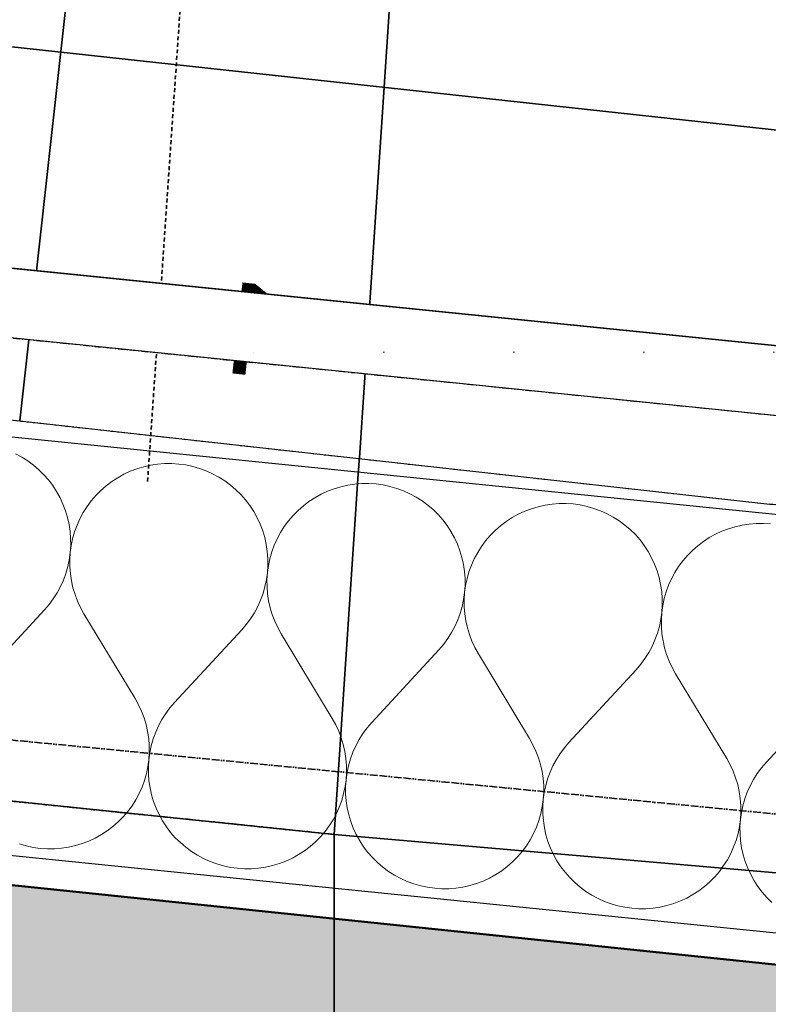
# Model space of a CAD drawing. Header units: millimetres. Extents: x -28761 to 4793, y -4271 to 20239.
# Tile 135 of 256: x -16190 to -15902, y 9535 to 9914. Entities that reach past the tile are written whole.
import ezdxf

# ---------------------------------------------------------------- set-up
doc = ezdxf.new("R2010")
doc.units = ezdxf.units.MM
doc.header["$MEASUREMENT"] = 0
for name, pattern in [('Telekomunikacni vodic', [9.25, 3, -0.75, 3, -0.75, 0.125, -0.75, 0.125, -0.75]), ('Wipeout_Contour', [1000, 0, -1000]), ('Čerchovaná M', [4.5, 2.5, -0.85, 0.3, -0.85]), ('Čárkovaná S', [2.5, 1.5, -1])]:
    doc.linetypes.add(name, pattern=pattern)
for name, color, linetype in [('5._POHLED ZÁPADNÍ_1_Interiér - schodiště', 7, 'Continuous'), ('5._POHLED ZÁPADNÍ_1_Konstrukce - nenosné', 7, 'Continuous'), ('5._POHLED ZÁPADNÍ_1_Konstrukce - nosné', 7, 'Continuous'), ('5._POHLED ZÁPADNÍ_1_Nové_Interiér - schodiště', 7, 'Continuous'), ('5._POHLED ZÁPADNÍ_1_Nové_Konstrukce - nosné', 7, 'Continuous'), ('5._POHLED ZÁPADNÍ_1_Nové_Výplně - Povrchové', 7, 'Continuous'), ('5._POHLED ZÁPADNÍ_1_Nové_Výplně – Řezové', 7, 'Continuous'), ('5._POHLED ZÁPADNÍ_1_Nové_ZJEDNODUŠENÝ DVŮR', 7, 'Continuous'), ('5._POHLED ZÁPADNÍ_1_TZB - elektroinstalace', 7, 'Continuous'), ('5._POHLED ZÁPADNÍ_1_Výplně – Řezové', 7, 'Continuous')]:
    doc.layers.add(name, color=color, linetype=linetype)
doc.styles.add('GENEROVANÝ_STYL_1', font='txt')

# ---------------------------------------------------------------- blocks, each defined once
blk = doc.blocks.new('*X42', base_point=(-30186.65, -6515.26))
at = {"layer": '5._POHLED ZÁPADNÍ_1_Nové_Výplně – Řezové', "color": 21, "linetype": 'Continuous', "lineweight": 20, "true_color": 0xffaaaa}
for p, q in [((-16189.09, 9745.84), (-16191.48, 9747.13)), ((-16186.79, 9744.38), (-16189.09, 9745.84)), ((-16184.6, 9742.76), (-16186.79, 9744.38)), ((-16182.54, 9740.99), (-16184.6, 9742.76)), ((-16180.6, 9739.08), (-16182.54, 9740.99)), ((-16147.33, 9740.38), (-16149.8, 9739.24)), ((-16144.79, 9741.35), (-16147.33, 9740.38)), ((-16142.18, 9742.13), (-16144.79, 9741.35)), ((-16139.53, 9742.73), (-16142.18, 9742.13)), ((-16136.84, 9743.13), (-16139.53, 9742.73)), ((-16134.13, 9743.34), (-16136.84, 9743.13)), ((-16131.4, 9743.36), (-16134.13, 9743.34)), ((-16128.69, 9743.18), (-16131.4, 9743.36)), ((-16125.99, 9742.81), (-16128.69, 9743.18)), ((-16123.33, 9742.25), (-16125.99, 9742.81)), ((-16120.72, 9741.5), (-16123.33, 9742.25)), ((-16118.16, 9740.56), (-16120.72, 9741.5)), ((-16115.68, 9739.45), (-16118.16, 9740.56)), ((-16178.81, 9737.04), (-16180.6, 9739.08)), ((-16177.17, 9734.87), (-16178.81, 9737.04)), ((-16152.18, 9737.92), (-16154.46, 9736.43)), ((-16149.8, 9739.24), (-16152.18, 9737.92)), ((-16113.29, 9738.16), (-16115.68, 9739.45)), ((-16110.99, 9736.7), (-16113.29, 9738.16)), ((-16108.8, 9735.08), (-16110.99, 9736.7)), ((-16175.68, 9732.59), (-16177.17, 9734.87)), ((-16158.67, 9732.99), (-16160.58, 9731.06)), ((-16156.62, 9734.79), (-16158.67, 9732.99)), ((-16154.46, 9736.43), (-16156.62, 9734.79)), ((-16106.73, 9733.31), (-16108.8, 9735.08)), ((-16104.8, 9731.4), (-16106.73, 9733.31)), ((-16071.53, 9732.7), (-16074, 9731.56)), ((-16068.99, 9733.67), (-16071.53, 9732.7)), ((-16066.38, 9734.45), (-16068.99, 9733.67)), ((-16063.73, 9735.05), (-16066.38, 9734.45)), ((-16061.03, 9735.45), (-16063.73, 9735.05)), ((-16058.32, 9735.66), (-16061.03, 9735.45)), ((-16055.6, 9735.68), (-16058.32, 9735.66)), ((-16052.89, 9735.5), (-16055.6, 9735.68)), ((-16050.19, 9735.13), (-16052.89, 9735.5)), ((-16047.53, 9734.57), (-16050.19, 9735.13)), ((-16044.92, 9733.82), (-16047.53, 9734.57)), ((-16042.36, 9732.88), (-16044.92, 9733.82)), ((-16039.88, 9731.77), (-16042.36, 9732.88)), ((-16174.36, 9730.21), (-16175.68, 9732.59)), ((-16173.22, 9727.74), (-16174.36, 9730.21)), ((-16162.35, 9728.99), (-16163.96, 9726.8)), ((-16160.58, 9731.06), (-16162.35, 9728.99)), ((-16103.01, 9729.36), (-16104.8, 9731.4)), ((-16101.36, 9727.19), (-16103.01, 9729.36)), ((-16076.38, 9730.24), (-16078.65, 9728.75)), ((-16074, 9731.56), (-16076.38, 9730.24)), ((-16037.48, 9730.48), (-16039.88, 9731.77)), ((-16035.19, 9729.02), (-16037.48, 9730.48)), ((-16033, 9727.4), (-16035.19, 9729.02)), ((-16172.26, 9725.19), (-16173.22, 9727.74)), ((-16171.47, 9722.59), (-16172.26, 9725.19)), ((-16163.96, 9726.8), (-16165.42, 9724.5)), ((-16099.88, 9724.91), (-16101.36, 9727.19)), ((-16082.87, 9725.31), (-16084.78, 9723.38)), ((-16080.82, 9727.11), (-16082.87, 9725.31)), ((-16078.65, 9728.75), (-16080.82, 9727.11)), ((-16030.93, 9725.63), (-16033, 9727.4)), ((-16029, 9723.72), (-16030.93, 9725.63)), ((-15993.18, 9725.99), (-15995.73, 9725.02)), ((-15990.58, 9726.77), (-15993.18, 9725.99)), ((-15987.92, 9727.37), (-15990.58, 9726.77)), ((-15985.23, 9727.77), (-15987.92, 9727.37)), ((-15982.52, 9727.98), (-15985.23, 9727.77)), ((-15979.8, 9728), (-15982.52, 9727.98)), ((-15977.08, 9727.82), (-15979.8, 9728)), ((-15974.39, 9727.45), (-15977.08, 9727.82)), ((-15971.73, 9726.89), (-15974.39, 9727.45)), ((-15969.11, 9726.14), (-15971.73, 9726.89)), ((-15966.56, 9725.2), (-15969.11, 9726.14)), ((-15964.08, 9724.09), (-15966.56, 9725.2)), ((-16170.88, 9719.93), (-16171.47, 9722.59)), ((-16166.71, 9722.11), (-16167.82, 9719.62)), ((-16165.42, 9724.5), (-16166.71, 9722.11)), ((-16098.56, 9722.53), (-16099.88, 9724.91)), ((-16097.42, 9720.06), (-16098.56, 9722.53)), ((-16084.78, 9723.38), (-16086.55, 9721.31)), ((-16027.2, 9721.68), (-16029, 9723.72)), ((-16025.56, 9719.51), (-16027.2, 9721.68)), ((-16000.57, 9722.56), (-16002.85, 9721.07)), ((-15998.19, 9723.88), (-16000.57, 9722.56)), ((-15995.73, 9725.02), (-15998.19, 9723.88)), ((-15961.68, 9722.8), (-15964.08, 9724.09)), ((-15959.38, 9721.34), (-15961.68, 9722.8)), ((-16170.48, 9717.24), (-16170.88, 9719.93)), ((-16167.82, 9719.62), (-16168.75, 9717.07)), ((-16096.45, 9717.52), (-16097.42, 9720.06)), ((-16088.16, 9719.12), (-16089.62, 9716.82)), ((-16086.55, 9721.31), (-16088.16, 9719.12)), ((-16024.08, 9717.23), (-16025.56, 9719.51)), ((-16007.06, 9717.63), (-16008.97, 9715.7)), ((-16005.02, 9719.43), (-16007.06, 9717.63)), ((-16002.85, 9721.07), (-16005.02, 9719.43)), ((-15957.2, 9719.73), (-15959.38, 9721.34)), ((-15955.13, 9717.96), (-15957.2, 9719.73)), ((-15953.2, 9716.04), (-15955.13, 9717.96)), ((-15917.38, 9718.31), (-15919.92, 9717.35)), ((-15914.77, 9719.09), (-15917.38, 9718.31)), ((-15912.12, 9719.69), (-15914.77, 9719.09)), ((-15909.43, 9720.09), (-15912.12, 9719.69)), ((-15906.72, 9720.3), (-15909.43, 9720.09)), ((-15904, 9720.32), (-15906.72, 9720.3)), ((-15901.28, 9720.14), (-15904, 9720.32)), ((-16170.27, 9714.53), (-16170.48, 9717.24)), ((-16170.25, 9711.81), (-16170.27, 9714.53)), ((-16169.5, 9714.45), (-16170.06, 9711.79)), ((-16168.75, 9717.07), (-16169.5, 9714.45)), ((-16095.67, 9714.91), (-16096.45, 9717.52)), ((-16095.08, 9712.25), (-16095.67, 9714.91)), ((-16090.91, 9714.43), (-16092.02, 9711.94)), ((-16089.62, 9716.82), (-16090.91, 9714.43)), ((-16022.76, 9714.85), (-16024.08, 9717.23)), ((-16021.62, 9712.38), (-16022.76, 9714.85)), ((-16008.97, 9715.7), (-16010.74, 9713.63)), ((-15951.4, 9714), (-15953.2, 9716.04)), ((-15949.76, 9711.83), (-15951.4, 9714)), ((-15924.77, 9714.88), (-15927.05, 9713.39)), ((-15922.39, 9716.2), (-15924.77, 9714.88)), ((-15919.92, 9717.35), (-15922.39, 9716.2)), ((-16170.43, 9709.1), (-16170.25, 9711.81)), ((-16170.06, 9711.79), (-16170.43, 9709.1)), ((-16094.68, 9709.56), (-16095.08, 9712.25)), ((-16092.02, 9711.94), (-16092.95, 9709.39)), ((-16020.65, 9709.84), (-16021.62, 9712.38)), ((-16012.36, 9711.44), (-16013.81, 9709.14)), ((-16010.74, 9713.63), (-16012.36, 9711.44)), ((-15948.27, 9709.55), (-15949.76, 9711.83)), ((-15929.22, 9711.75), (-15931.26, 9709.96)), ((-15927.05, 9713.39), (-15929.22, 9711.75)), ((-16171.37, 9703.74), (-16170.81, 9706.4)), ((-16170.81, 9706.4), (-16170.43, 9709.1)), ((-16170.43, 9709.1), (-16170.61, 9706.38)), ((-16170.61, 9706.38), (-16170.59, 9703.66)), ((-16094.47, 9706.85), (-16094.68, 9709.56)), ((-16094.45, 9704.13), (-16094.47, 9706.85)), ((-16093.7, 9706.77), (-16094.26, 9704.11)), ((-16092.95, 9709.39), (-16093.7, 9706.77)), ((-16019.87, 9707.23), (-16020.65, 9709.84)), ((-16019.28, 9704.58), (-16019.87, 9707.23)), ((-16015.1, 9706.75), (-16016.22, 9704.27)), ((-16013.81, 9709.14), (-16015.1, 9706.75)), ((-15946.96, 9707.17), (-15948.27, 9709.55)), ((-15945.81, 9704.7), (-15946.96, 9707.17)), ((-15933.17, 9708.02), (-15934.94, 9705.95)), ((-15931.26, 9709.96), (-15933.17, 9708.02)), ((-16172.12, 9701.12), (-16171.37, 9703.74)), ((-16170.59, 9703.66), (-16170.38, 9700.95)), ((-16094.63, 9701.42), (-16094.45, 9704.13)), ((-16094.26, 9704.11), (-16094.63, 9701.42)), ((-16018.87, 9701.88), (-16019.28, 9704.58)), ((-16016.22, 9704.27), (-16017.15, 9701.71)), ((-15944.85, 9702.16), (-15945.81, 9704.7)), ((-15936.56, 9703.76), (-15938.01, 9701.46)), ((-15934.94, 9705.95), (-15936.56, 9703.76)), ((-16173.06, 9698.57), (-16172.12, 9701.12)), ((-16170.38, 9700.95), (-16169.97, 9698.26)), ((-16095.57, 9696.06), (-16095, 9698.72)), ((-16095, 9698.72), (-16094.63, 9701.42)), ((-16094.63, 9701.42), (-16094.81, 9698.7)), ((-16094.81, 9698.7), (-16094.79, 9695.98)), ((-16018.66, 9699.17), (-16018.87, 9701.88)), ((-16018.65, 9696.45), (-16018.66, 9699.17)), ((-16017.9, 9699.09), (-16018.46, 9696.43)), ((-16017.15, 9701.71), (-16017.9, 9699.09)), ((-15944.07, 9699.55), (-15944.85, 9702.16)), ((-15943.47, 9696.9), (-15944.07, 9699.55)), ((-15939.3, 9699.07), (-15940.41, 9696.59)), ((-15938.01, 9701.46), (-15939.3, 9699.07)), ((-16175.47, 9693.7), (-16174.18, 9696.09)), ((-16174.18, 9696.09), (-16173.06, 9698.57)), ((-16169.97, 9698.26), (-16169.38, 9695.6)), ((-16169.38, 9695.6), (-16168.59, 9693)), ((-16096.32, 9693.45), (-16095.57, 9696.06)), ((-16094.79, 9695.98), (-16094.58, 9693.27)), ((-16018.83, 9693.74), (-16018.65, 9696.45)), ((-16018.46, 9696.43), (-16018.83, 9693.74)), ((-15943.07, 9694.21), (-15943.47, 9696.9)), ((-15940.41, 9696.59), (-15941.35, 9694.03)), ((-16178.54, 9689.21), (-16176.93, 9691.4)), ((-16176.93, 9691.4), (-16175.47, 9693.7)), ((-16168.59, 9693), (-16167.62, 9690.46)), ((-16097.26, 9690.89), (-16096.32, 9693.45)), ((-16094.58, 9693.27), (-16094.17, 9690.58)), ((-16019.2, 9691.04), (-16018.83, 9693.74)), ((-16018.83, 9693.74), (-16019, 9691.02)), ((-15942.86, 9691.49), (-15943.07, 9694.21)), ((-15942.85, 9688.77), (-15942.86, 9691.49)), ((-15942.1, 9691.42), (-15942.66, 9688.75)), ((-15941.35, 9694.03), (-15942.1, 9691.42)), ((-16180.31, 9687.15), (-16178.54, 9689.21)), ((-16167.62, 9690.46), (-16166.47, 9687.99)), ((-16166.47, 9687.99), (-16165.15, 9685.61)), ((-16099.66, 9686.02), (-16098.37, 9688.41)), ((-16098.37, 9688.41), (-16097.26, 9690.89)), ((-16094.17, 9690.58), (-16093.57, 9687.92)), ((-16093.57, 9687.92), (-16092.79, 9685.32)), ((-16020.52, 9685.77), (-16019.76, 9688.38)), ((-16019.76, 9688.38), (-16019.2, 9691.04)), ((-16019, 9691.02), (-16018.99, 9688.3)), ((-16018.99, 9688.3), (-16018.77, 9685.59)), ((-15943.03, 9686.06), (-15942.85, 9688.77)), ((-15942.66, 9688.75), (-15943.03, 9686.06)), ((-16180.31, 9687.15), (-16206.13, 9659.13)), ((-16165.15, 9685.61), (-16145.49, 9652.99)), ((-16102.74, 9681.53), (-16101.12, 9683.72)), ((-16101.12, 9683.72), (-16099.66, 9686.02)), ((-16092.79, 9685.32), (-16091.82, 9682.78)), ((-16021.45, 9683.21), (-16020.52, 9685.77)), ((-16018.77, 9685.59), (-16018.37, 9682.9)), ((-15943.4, 9683.36), (-15943.03, 9686.06)), ((-15943.03, 9686.06), (-15943.2, 9683.34)), ((-16104.51, 9679.47), (-16102.74, 9681.53)), ((-16091.82, 9682.78), (-16090.67, 9680.31)), ((-16090.67, 9680.31), (-16089.35, 9677.93)), ((-16023.86, 9678.34), (-16022.57, 9680.73)), ((-16022.57, 9680.73), (-16021.45, 9683.21)), ((-16018.37, 9682.9), (-16017.77, 9680.25)), ((-16017.77, 9680.25), (-16016.99, 9677.64)), ((-15944.71, 9678.09), (-15943.96, 9680.7)), ((-15943.96, 9680.7), (-15943.4, 9683.36)), ((-15943.2, 9683.34), (-15943.18, 9680.62)), ((-15943.18, 9680.62), (-15942.97, 9677.91)), ((-16104.51, 9679.47), (-16130.32, 9651.45)), ((-16089.35, 9677.93), (-16069.68, 9645.31)), ((-16026.94, 9673.85), (-16025.32, 9676.04)), ((-16025.32, 9676.04), (-16023.86, 9678.34)), ((-16016.99, 9677.64), (-16016.02, 9675.1)), ((-15945.65, 9675.53), (-15944.71, 9678.09)), ((-15942.97, 9677.91), (-15942.56, 9675.22)), ((-16028.71, 9671.79), (-16026.94, 9673.85)), ((-16016.02, 9675.1), (-16014.87, 9672.63)), ((-16014.87, 9672.63), (-16013.55, 9670.25)), ((-15948.06, 9670.66), (-15946.77, 9673.05)), ((-15946.77, 9673.05), (-15945.65, 9675.53)), ((-15942.56, 9675.22), (-15941.97, 9672.57)), ((-15941.97, 9672.57), (-15941.18, 9669.96)), ((-16028.71, 9671.79), (-16054.52, 9643.77)), ((-16013.55, 9670.25), (-15993.88, 9637.63)), ((-15951.14, 9666.17), (-15949.52, 9668.36)), ((-15949.52, 9668.36), (-15948.06, 9670.66)), ((-15941.18, 9669.96), (-15940.21, 9667.42)), ((-15952.91, 9664.11), (-15951.14, 9666.17)), ((-15940.21, 9667.42), (-15939.07, 9664.95)), ((-15939.07, 9664.95), (-15937.75, 9662.57)), ((-15952.91, 9664.11), (-15978.72, 9636.09)), ((-15937.75, 9662.57), (-15918.08, 9629.95)), ((-15877.1, 9656.43), (-15902.92, 9628.41)), ((-16144.16, 9650.61), (-16145.49, 9652.99)), ((-16143.02, 9648.14), (-16144.16, 9650.61)), ((-16130.32, 9651.45), (-16132.1, 9649.39)), ((-16142.05, 9645.6), (-16143.02, 9648.14)), ((-16133.71, 9647.2), (-16135.17, 9644.9)), ((-16132.1, 9649.39), (-16133.71, 9647.2)), ((-16141.26, 9642.99), (-16142.05, 9645.6)), ((-16140.67, 9640.34), (-16141.26, 9642.99)), ((-16136.46, 9642.51), (-16137.58, 9640.03)), ((-16135.17, 9644.9), (-16136.46, 9642.51)), ((-16068.36, 9642.93), (-16069.68, 9645.31)), ((-16067.21, 9640.46), (-16068.36, 9642.93)), ((-16054.52, 9643.77), (-16056.29, 9641.71)), ((-16140.26, 9637.65), (-16140.67, 9640.34)), ((-16137.58, 9640.03), (-16138.52, 9637.47)), ((-16066.25, 9637.92), (-16067.21, 9640.46)), ((-16057.91, 9639.52), (-16059.37, 9637.22)), ((-16056.29, 9641.71), (-16057.91, 9639.52)), ((-16140.05, 9634.94), (-16140.26, 9637.65)), ((-16140.03, 9632.22), (-16140.05, 9634.94)), ((-16139.27, 9634.86), (-16139.83, 9632.2)), ((-16138.52, 9637.47), (-16139.27, 9634.86)), ((-16065.46, 9635.31), (-16066.25, 9637.92)), ((-16064.86, 9632.66), (-16065.46, 9635.31)), ((-16060.66, 9634.83), (-16061.78, 9632.35)), ((-16059.37, 9637.22), (-16060.66, 9634.83)), ((-15992.56, 9635.25), (-15993.88, 9637.63)), ((-15991.41, 9632.78), (-15992.56, 9635.25)), ((-15978.72, 9636.09), (-15980.49, 9634.03)), ((-16140.21, 9629.5), (-16140.03, 9632.22)), ((-16139.83, 9632.2), (-16140.21, 9629.5)), ((-16064.46, 9629.97), (-16064.86, 9632.66)), ((-16061.78, 9632.35), (-16062.72, 9629.79)), ((-15990.44, 9630.24), (-15991.41, 9632.78)), ((-15982.11, 9631.84), (-15983.57, 9629.54)), ((-15980.49, 9634.03), (-15982.11, 9631.84)), ((-16141.14, 9624.14), (-16140.58, 9626.81)), ((-16140.58, 9626.81), (-16140.21, 9629.5)), ((-16140.21, 9629.5), (-16140.39, 9626.79)), ((-16140.39, 9626.79), (-16140.37, 9624.07)), ((-16064.25, 9627.26), (-16064.46, 9629.97)), ((-16064.23, 9624.54), (-16064.25, 9627.26)), ((-16063.47, 9627.18), (-16064.03, 9624.52)), ((-16062.72, 9629.79), (-16063.47, 9627.18)), ((-15989.66, 9627.64), (-15990.44, 9630.24)), ((-15989.06, 9624.98), (-15989.66, 9627.64)), ((-15984.86, 9627.15), (-15985.98, 9624.67)), ((-15983.57, 9629.54), (-15984.86, 9627.15)), ((-15916.76, 9627.57), (-15918.08, 9629.95)), ((-15915.61, 9625.1), (-15916.76, 9627.57)), ((-15902.92, 9628.41), (-15904.69, 9626.35)), ((-16141.88, 9621.53), (-16141.14, 9624.14)), ((-16140.37, 9624.07), (-16140.16, 9621.35)), ((-16064.4, 9621.82), (-16064.23, 9624.54)), ((-16064.03, 9624.52), (-16064.4, 9621.82)), ((-15988.66, 9622.29), (-15989.06, 9624.98)), ((-15985.98, 9624.67), (-15986.91, 9622.11)), ((-15914.64, 9622.56), (-15915.61, 9625.1)), ((-15906.31, 9624.16), (-15907.77, 9621.86)), ((-15904.69, 9626.35), (-15906.31, 9624.16)), ((-16142.82, 9618.97), (-16141.88, 9621.53)), ((-16140.16, 9621.35), (-16139.76, 9618.66)), ((-16064.77, 9619.13), (-16064.4, 9621.82)), ((-16064.4, 9621.82), (-16064.58, 9619.11)), ((-15988.44, 9619.58), (-15988.66, 9622.29)), ((-15988.43, 9616.86), (-15988.44, 9619.58)), ((-15987.67, 9619.5), (-15988.23, 9616.84)), ((-15986.91, 9622.11), (-15987.67, 9619.5)), ((-15913.86, 9619.96), (-15914.64, 9622.56)), ((-15913.26, 9617.3), (-15913.86, 9619.96)), ((-15909.06, 9619.47), (-15910.17, 9616.99)), ((-15907.77, 9621.86), (-15909.06, 9619.47)), ((-16145.22, 9614.1), (-16143.93, 9616.49)), ((-16143.93, 9616.49), (-16142.82, 9618.97)), ((-16139.76, 9618.66), (-16139.17, 9616.01)), ((-16139.17, 9616.01), (-16138.38, 9613.4)), ((-16066.08, 9613.85), (-16065.33, 9616.47)), ((-16065.33, 9616.47), (-16064.77, 9619.13)), ((-16064.58, 9619.11), (-16064.57, 9616.39)), ((-16064.57, 9616.39), (-16064.36, 9613.68)), ((-15988.6, 9614.14), (-15988.43, 9616.86)), ((-15988.23, 9616.84), (-15988.6, 9614.14)), ((-15912.85, 9614.61), (-15913.26, 9617.3)), ((-15910.17, 9616.99), (-15911.11, 9614.44)), ((-16148.29, 9609.61), (-16146.68, 9611.8)), ((-16146.68, 9611.8), (-16145.22, 9614.1)), ((-16138.38, 9613.4), (-16137.42, 9610.86)), ((-16067.02, 9611.29), (-16066.08, 9613.85)), ((-16064.36, 9613.68), (-16063.96, 9610.98)), ((-15988.97, 9611.45), (-15988.6, 9614.14)), ((-15988.6, 9614.14), (-15988.78, 9611.43)), ((-15912.64, 9611.9), (-15912.85, 9614.61)), ((-15912.62, 9609.18), (-15912.64, 9611.9)), ((-15911.86, 9611.82), (-15912.43, 9609.16)), ((-15911.11, 9614.44), (-15911.86, 9611.82)), ((-16150.06, 9607.54), (-16148.29, 9609.61)), ((-16137.42, 9610.86), (-16136.27, 9608.39)), ((-16136.27, 9608.39), (-16134.96, 9606.01)), ((-16069.42, 9606.42), (-16068.13, 9608.81)), ((-16068.13, 9608.81), (-16067.02, 9611.29)), ((-16063.96, 9610.98), (-16063.36, 9608.33)), ((-16063.36, 9608.33), (-16062.58, 9605.72)), ((-15990.28, 9606.17), (-15989.53, 9608.79)), ((-15989.53, 9608.79), (-15988.97, 9611.45)), ((-15988.78, 9611.43), (-15988.77, 9608.71)), ((-15988.77, 9608.71), (-15988.56, 9606)), ((-15912.8, 9606.46), (-15912.62, 9609.18)), ((-15912.43, 9609.16), (-15912.8, 9606.46)), ((-16154.02, 9603.81), (-16151.97, 9605.6)), ((-16151.97, 9605.6), (-16150.06, 9607.54)), ((-16134.96, 9606.01), (-16133.47, 9603.73)), ((-16072.49, 9601.93), (-16070.87, 9604.12)), ((-16070.87, 9604.12), (-16069.42, 9606.42)), ((-16062.58, 9605.72), (-16061.62, 9603.18)), ((-15991.21, 9603.62), (-15990.28, 9606.17)), ((-15988.56, 9606), (-15988.15, 9603.31)), ((-15913.17, 9603.77), (-15912.8, 9606.46)), ((-15912.8, 9606.46), (-15912.98, 9603.75)), ((-16160.84, 9599.36), (-16158.46, 9600.68)), ((-16158.46, 9600.68), (-16156.18, 9602.17)), ((-16156.18, 9602.17), (-16154.02, 9603.81)), ((-16133.47, 9603.73), (-16131.83, 9601.56)), ((-16131.83, 9601.56), (-16130.04, 9599.52)), ((-16074.26, 9599.86), (-16072.49, 9601.93)), ((-16061.62, 9603.18), (-16060.47, 9600.71)), ((-16060.47, 9600.71), (-16059.15, 9598.33)), ((-15993.61, 9598.74), (-15992.33, 9601.13)), ((-15992.33, 9601.13), (-15991.21, 9603.62)), ((-15988.15, 9603.31), (-15987.56, 9600.65)), ((-15987.56, 9600.65), (-15986.78, 9598.04)), ((-15914.48, 9598.49), (-15913.73, 9601.11)), ((-15913.73, 9601.11), (-15913.17, 9603.77)), ((-15912.98, 9603.75), (-15912.96, 9601.03)), ((-15912.96, 9601.03), (-15912.75, 9598.32)), ((-16189.92, 9597.1), (-16187.31, 9596.35)), ((-16171.11, 9595.87), (-16168.46, 9596.47)), ((-16168.46, 9596.47), (-16165.85, 9597.25)), ((-16165.85, 9597.25), (-16163.31, 9598.22)), ((-16163.31, 9598.22), (-16160.84, 9599.36)), ((-16130.04, 9599.52), (-16128.1, 9597.6)), ((-16128.1, 9597.6), (-16126.04, 9595.84)), ((-16078.21, 9596.13), (-16076.17, 9597.93)), ((-16076.17, 9597.93), (-16074.26, 9599.86)), ((-16059.15, 9598.33), (-16057.67, 9596.05)), ((-15996.69, 9594.25), (-15995.07, 9596.44)), ((-15995.07, 9596.44), (-15993.61, 9598.74)), ((-15986.78, 9598.04), (-15985.81, 9595.5)), ((-15915.41, 9595.94), (-15914.48, 9598.49)), ((-15912.75, 9598.32), (-15912.35, 9595.63)), ((-16187.31, 9596.35), (-16184.64, 9595.79)), ((-16184.64, 9595.79), (-16181.95, 9595.42)), ((-16181.95, 9595.42), (-16179.23, 9595.24)), ((-16179.23, 9595.24), (-16176.51, 9595.26)), ((-16176.51, 9595.26), (-16173.8, 9595.47)), ((-16173.8, 9595.47), (-16171.11, 9595.87)), ((-16126.04, 9595.84), (-16123.85, 9594.22)), ((-16123.85, 9594.22), (-16121.55, 9592.76)), ((-16121.55, 9592.76), (-16119.16, 9591.47)), ((-16085.04, 9591.68), (-16082.66, 9593)), ((-16082.66, 9593), (-16080.38, 9594.49)), ((-16080.38, 9594.49), (-16078.21, 9596.13)), ((-16057.67, 9596.05), (-16056.03, 9593.88)), ((-16056.03, 9593.88), (-16054.23, 9591.84)), ((-15998.45, 9592.18), (-15996.69, 9594.25)), ((-15985.81, 9595.5), (-15984.67, 9593.03)), ((-15984.67, 9593.03), (-15983.35, 9590.65)), ((-15917.81, 9591.06), (-15916.52, 9593.45)), ((-15916.52, 9593.45), (-15915.41, 9595.94)), ((-15912.35, 9595.63), (-15911.76, 9592.97)), ((-15911.76, 9592.97), (-15910.98, 9590.37)), ((-16119.16, 9591.47), (-16116.67, 9590.36)), ((-16116.67, 9590.36), (-16114.12, 9589.42)), ((-16114.12, 9589.42), (-16111.5, 9588.67)), ((-16092.65, 9588.79), (-16090.05, 9589.57)), ((-16090.05, 9589.57), (-16087.51, 9590.54)), ((-16087.51, 9590.54), (-16085.04, 9591.68)), ((-16054.23, 9591.84), (-16052.3, 9589.93)), ((-16052.3, 9589.93), (-16050.23, 9588.16)), ((-16002.41, 9588.45), (-16000.37, 9590.25)), ((-16000.37, 9590.25), (-15998.45, 9592.18)), ((-15983.35, 9590.65), (-15981.87, 9588.37)), ((-15919.27, 9588.76), (-15917.81, 9591.06)), ((-15910.98, 9590.37), (-15910.01, 9587.82)), ((-16111.5, 9588.67), (-16108.84, 9588.11)), ((-16108.84, 9588.11), (-16106.15, 9587.74)), ((-16106.15, 9587.74), (-16103.43, 9587.56)), ((-16103.43, 9587.56), (-16100.71, 9587.58)), ((-16100.71, 9587.58), (-16098, 9587.79)), ((-16098, 9587.79), (-16095.31, 9588.19)), ((-16095.31, 9588.19), (-16092.65, 9588.79)), ((-16050.23, 9588.16), (-16048.05, 9586.54)), ((-16048.05, 9586.54), (-16045.75, 9585.08)), ((-16045.75, 9585.08), (-16043.35, 9583.79)), ((-16009.24, 9584), (-16006.86, 9585.32)), ((-16006.86, 9585.32), (-16004.58, 9586.81)), ((-16004.58, 9586.81), (-16002.41, 9588.45)), ((-15981.87, 9588.37), (-15980.23, 9586.2)), ((-15980.23, 9586.2), (-15978.43, 9584.16)), ((-15922.65, 9584.5), (-15920.88, 9586.57)), ((-15920.88, 9586.57), (-15919.27, 9588.76)), ((-15910.01, 9587.82), (-15908.87, 9585.35)), ((-15908.87, 9585.35), (-15907.55, 9582.97)), ((-16043.35, 9583.79), (-16040.87, 9582.68)), ((-16040.87, 9582.68), (-16038.32, 9581.74)), ((-16038.32, 9581.74), (-16035.7, 9580.99)), ((-16016.85, 9581.11), (-16014.25, 9581.89)), ((-16014.25, 9581.89), (-16011.7, 9582.86)), ((-16011.7, 9582.86), (-16009.24, 9584)), ((-15978.43, 9584.16), (-15976.5, 9582.25)), ((-15976.5, 9582.25), (-15974.43, 9580.48)), ((-15926.61, 9580.77), (-15924.56, 9582.57)), ((-15924.56, 9582.57), (-15922.65, 9584.5)), ((-15907.55, 9582.97), (-15906.07, 9580.69)), ((-16035.7, 9580.99), (-16033.04, 9580.43)), ((-16033.04, 9580.43), (-16030.34, 9580.06)), ((-16030.34, 9580.06), (-16027.63, 9579.88)), ((-16027.63, 9579.88), (-16024.91, 9579.9)), ((-16024.91, 9579.9), (-16022.2, 9580.11)), ((-16022.2, 9580.11), (-16019.51, 9580.51)), ((-16019.51, 9580.51), (-16016.85, 9581.11)), ((-15974.43, 9580.48), (-15972.24, 9578.86)), ((-15972.24, 9578.86), (-15969.95, 9577.4)), ((-15933.43, 9576.32), (-15931.05, 9577.64)), ((-15931.05, 9577.64), (-15928.78, 9579.13)), ((-15928.78, 9579.13), (-15926.61, 9580.77)), ((-15906.07, 9580.69), (-15904.42, 9578.52)), ((-15904.42, 9578.52), (-15902.63, 9576.48)), ((-15969.95, 9577.4), (-15967.55, 9576.11)), ((-15967.55, 9576.11), (-15965.07, 9575)), ((-15965.07, 9575), (-15962.51, 9574.06)), ((-15962.51, 9574.06), (-15959.9, 9573.31)), ((-15941.05, 9573.43), (-15938.44, 9574.21)), ((-15938.44, 9574.21), (-15935.9, 9575.18)), ((-15935.9, 9575.18), (-15933.43, 9576.32)), ((-15902.63, 9576.48), (-15900.69, 9574.57)), ((-15959.9, 9573.31), (-15957.24, 9572.75)), ((-15957.24, 9572.75), (-15954.54, 9572.38)), ((-15954.54, 9572.38), (-15951.83, 9572.2)), ((-15951.83, 9572.2), (-15949.11, 9572.22)), ((-15949.11, 9572.22), (-15946.39, 9572.43)), ((-15946.39, 9572.43), (-15943.7, 9572.83)), ((-15943.7, 9572.83), (-15941.05, 9573.43))]:
    blk.add_line(p, q, dxfattribs=at)

msp = doc.modelspace()

# ---------------------------------------------------------------- hatches: boundary and pattern name
at = {"layer": '5._POHLED ZÁPADNÍ_1_Výplně – Řezové', "linetype": 'Continuous', "lineweight": 13}
msp.add_hatch(color=254, dxfattribs=at).paths.add_polyline_path([(-17216.5, 9320.82), (-17217.54, 9310.88), (-15507.72, 9132.91), (-15468.9, 9505.9), (-17128.98, 9678.69), (-17154.87, 9430.03), (-17204.6, 9435.21)])

# ---------------------------------------------------------------- linework, layer by layer
at = {"layer": '5._POHLED ZÁPADNÍ_1_Konstrukce - nosné', "color": 7, "linetype": 'Continuous', "lineweight": 50, "flags": 128}
msp.add_lwpolyline([(-15830.59, 9543.54), (-17128.98, 9678.69)], dxfattribs=at)
at = {"layer": '5._POHLED ZÁPADNÍ_1_Nové_Interiér - schodiště', "color": 1, "linetype": 'Continuous', "lineweight": 25}
for p, q in [((-14460.38, 9567.99), (-17054.49, 9855.61)), ((-17055.81, 9843.68), (-14461.71, 9556.06))]:
    msp.add_line(p, q, dxfattribs=at)
at = {"layer": '5._POHLED ZÁPADNÍ_1_Nové_Interiér - schodiště', "color": 1, "linetype": 'Čárkovaná S', "lineweight": 25, "flags": 128}
for points in [[(-16363.73, 10684.54), (-16462.91, 9790.02), (-16174.68, 9758.06), (-16075.5, 10652.58)], [(-16075.5, 10652.58), (-16174.68, 9758.06), (-15886.45, 9726.1), (-15787.27, 10620.62)]]:
    msp.add_lwpolyline(points, close=True, dxfattribs=at)

# ---------------------------------------------------------------- next in the draw order: wipeouts: each hides what was drawn before it
at = {"color": 254, "linetype": 'Wipeout_Contour', "lineweight": 0, "ltscale": 76926.609682}
msp.add_wipeout([(-16090.61, 10654.25), (-16378.84, 10686.21), (-16478.02, 9791.69), (-16189.79, 9759.74)], dxfattribs=at).dxf.layer = '5._POHLED ZÁPADNÍ_1_Nové_Výplně - Povrchové'

# ---------------------------------------------------------------- next in the draw order: linework, layer by layer
at = {"layer": '5._POHLED ZÁPADNÍ_1_Nové_Interiér - schodiště', "color": 1, "linetype": 'Continuous', "lineweight": 25}
for p, q in [((-16189.79, 9759.74), (-16090.61, 10654.25)), ((-16478.02, 9791.69), (-16189.79, 9759.74))]:
    msp.add_line(p, q, dxfattribs=at)

# ---------------------------------------------------------------- next in the draw order: wipeouts: each hides what was drawn before it
at = {"color": 254, "linetype": 'Wipeout_Contour', "lineweight": 0, "ltscale": 75883.99808}
msp.add_wipeout([(-15802.37, 10622.3), (-16090.61, 10654.25), (-16189.79, 9759.74), (-15901.55, 9727.78)], dxfattribs=at).dxf.layer = '5._POHLED ZÁPADNÍ_1_Nové_Výplně - Povrchové'

# ---------------------------------------------------------------- next in the draw order: linework, layer by layer
at = {"layer": '5._POHLED ZÁPADNÍ_1_Nové_Interiér - schodiště', "color": 1, "linetype": 'Continuous', "lineweight": 25}
for p, q in [((-16090.61, 10654.25), (-16189.79, 9759.74)), ((-16189.79, 9759.74), (-15901.55, 9727.78))]:
    msp.add_line(p, q, dxfattribs=at)

# ---------------------------------------------------------------- next in the draw order: texts
at = {"layer": '5._POHLED ZÁPADNÍ_1_Interiér - schodiště', "color": 1, "linetype": 'Continuous', "lineweight": 25, "insert": (-16090.45, 9813.08), "char_height": 50, "attachment_point": 4, "rotation": 263.6732, "style": 'GENEROVANÝ_STYL_1'}
msp.add_mtext('\\A1;{\\pql;\\fArial|b0|i0|c238|p38;4}', dxfattribs=at)

# ---------------------------------------------------------------- next in the draw order: wipeouts: each hides what was drawn before it
at = {"color": 254, "linetype": 'Wipeout_Contour', "lineweight": 0, "ltscale": 73963.913487}
msp.add_wipeout([(-17161.72, 9851.66), (-17177.84, 9692.48), (-14385.17, 9409.56), (-14367.89, 9568.63)], dxfattribs=at).dxf.layer = '5._POHLED ZÁPADNÍ_1_Nové_Výplně – Řezové'

# ---------------------------------------------------------------- next in the draw order: linework, layer by layer
at = {"layer": '5._POHLED ZÁPADNÍ_1_Nové_Konstrukce - nosné', "color": 1, "linetype": 'Continuous', "lineweight": 25, "flags": 128}
for points in [[(-14367.89, 9568.63), (-17161.72, 9851.66)], [(-17177.84, 9692.48), (-14385.17, 9409.56)]]:
    msp.add_lwpolyline(points, dxfattribs=at)
at = {"layer": '5._POHLED ZÁPADNÍ_1_TZB - elektroinstalace', "color": 92, "linetype": 'Telekomunikacni vodic', "lineweight": 35, "true_color": 0x00d700, "flags": 128}
for points in [[(-15496.72, 1100.78), (-15568.94, 1100.78), (-15568.94, 5100.78), (-16068.94, 5100.78), (-16068.94, 9600.78), (-20293.94, 10035.78), (-20193.94, 18475.78), (-20818.94, 18475.78), (-20818.94, 18975.78), (-24116.66, 19246.49)], [(-15496.72, 1100.78), (-15568.94, 1100.78), (-15568.94, 5100.78), (-16068.94, 5100.78), (-16068.94, 9600.78), (-20293.94, 10035.78), (-20193.94, 18475.78), (-20818.94, 18475.78), (-20818.94, 18975.78), (-24116.66, 19246.49)], [(-19818.94, 9403.56), (-19818.94, 9988.28), (-13443.94, 9370.78), (-13443.94, 9600.78)], [(-19818.94, 9403.56), (-19818.94, 9988.28), (-13443.94, 9370.78), (-13443.94, 9600.78)]]:
    msp.add_lwpolyline(points, dxfattribs=at)
at = {"layer": '5._POHLED ZÁPADNÍ_1_TZB - elektroinstalace', "color": 92, "linetype": 'Continuous', "lineweight": 35, "true_color": 0x00d700, "flags": 128}
for points in [[(-13193.94, 1600.78), (-13193.94, 975.78), (-15568.94, 975.78), (-15568.94, 5100.78), (-16068.94, 5100.78), (-16068.94, 9600.78), (-15748.16, 14412.4)], [(-13193.94, 1600.78), (-13193.94, 975.78), (-15568.94, 975.78), (-15568.94, 5100.78), (-16068.94, 5100.78), (-16068.94, 9600.78), (-15748.16, 14412.4)], [(-19693.94, 10213.28), (-19693.94, 9975.78), (-16068.94, 9600.78), (-16068.94, 9100.78), (-16068.94, 5100.78), (-15568.94, 5100.78), (-15568.94, 975.78), (-13193.94, 975.78), (-13193.94, 1600.78)], [(-19693.94, 10213.28), (-19693.94, 9975.78), (-16068.94, 9600.78), (-16068.94, 9100.78), (-16068.94, 5100.78), (-15568.94, 5100.78), (-15568.94, 975.78), (-13193.94, 975.78), (-13193.94, 1600.78)], [(-16854.45, 9975.78), (-15248.94, 9800.78)], [(-13193.94, 1600.78), (-13193.94, 975.78), (-15568.94, 975.78), (-15568.94, 5100.78), (-16068.94, 5100.78), (-16068.94, 9600.78), (-13193.94, 9350.78)], [(-13193.94, 1600.78), (-13193.94, 975.78), (-15568.94, 975.78), (-15568.94, 5100.78), (-16068.94, 5100.78), (-16068.94, 9600.78), (-13193.94, 9350.78)]]:
    msp.add_lwpolyline(points, dxfattribs=at)
at = {"layer": '5._POHLED ZÁPADNÍ_1_TZB - elektroinstalace', "color": 92, "linetype": 'Čárkovaná S', "lineweight": 35, "true_color": 0x00d700, "flags": 128}
msp.add_lwpolyline([(-15905.79, 13147.4), (-16140.72, 9736.08)], dxfattribs=at)

# ---------------------------------------------------------------- next in the draw order: block references
at = {"layer": '5._POHLED ZÁPADNÍ_1_Konstrukce - nenosné', "color": 9, "linetype": 'Continuous', "lineweight": 13}
msp.add_blockref('*X42', (-30186.65, -6515.26), dxfattribs=at)

# ---------------------------------------------------------------- next in the draw order: wipeouts: each hides what was drawn before it
at = {"color": 254, "linetype": 'Wipeout_Contour', "lineweight": 0, "ltscale": 74383.184884}
msp.add_wipeout([(-17068.19, 9907.24), (-17070.87, 9880.77), (-14561.5, 9626.25), (-14558.83, 9652.72)], dxfattribs=at).dxf.layer = '5._POHLED ZÁPADNÍ_1_Nové_Výplně – Řezové'

# ---------------------------------------------------------------- next in the draw order: hatches: boundary and pattern name
at = {"layer": '5._POHLED ZÁPADNÍ_1_Nové_Výplně – Řezové', "linetype": 'Continuous', "lineweight": 20, "true_color": 0xffaaaa}
h = msp.add_hatch(dxfattribs=at)
h.set_pattern_fill('Omítka_01_0001', color=21, style=0, pattern_type=2)
h.set_pattern_definition([(0, (0, 0), (0, 86.60254), [0, -50]), (0, (25, 43.3), (0, 86.60254), [0, -50])])
h.paths.add_polyline_path([(-17068.19, 9907.24), (-17070.87, 9880.77), (-14561.5, 9626.25), (-14558.83, 9652.72)])

# ---------------------------------------------------------------- next in the draw order: wipeouts: each hides what was drawn before it
at = {"color": 254, "linetype": 'Wipeout_Contour', "lineweight": 0, "ltscale": 55713.231724}
msp.add_wipeout([(-14558.82, 9652.79), (-18199.82, 10022.08), (-14558.83, 9652.72)], dxfattribs=at).dxf.layer = '5._POHLED ZÁPADNÍ_1_Nové_Výplně - Povrchové'

# ---------------------------------------------------------------- next in the draw order: linework, layer by layer
at = {"layer": '5._POHLED ZÁPADNÍ_1_Nové_ZJEDNODUŠENÝ DVŮR', "color": 1, "linetype": 'Continuous', "lineweight": 25}
for p, q in [((-17068.19, 9907.24), (-14558.83, 9652.72)), ((-17070.87, 9880.77), (-14561.5, 9626.25))]:
    msp.add_line(p, q, dxfattribs=at)
at = {"layer": '5._POHLED ZÁPADNÍ_1_Nové_ZJEDNODUŠENÝ DVŮR', "color": 1, "linetype": 'Continuous', "lineweight": 25, "flags": 128}
msp.add_lwpolyline([(-14558.82, 9652.79), (-18199.82, 10022.08)], dxfattribs=at)
at = {"layer": '5._POHLED ZÁPADNÍ_1_Nové_ZJEDNODUŠENÝ DVŮR', "color": 1, "linetype": 'Čerchovaná M', "lineweight": 25, "flags": 128}
msp.add_lwpolyline([(-18202.51, 9995.48), (-14561.51, 9626.19)], dxfattribs=at)

doc.saveas('drawing.dxf')
